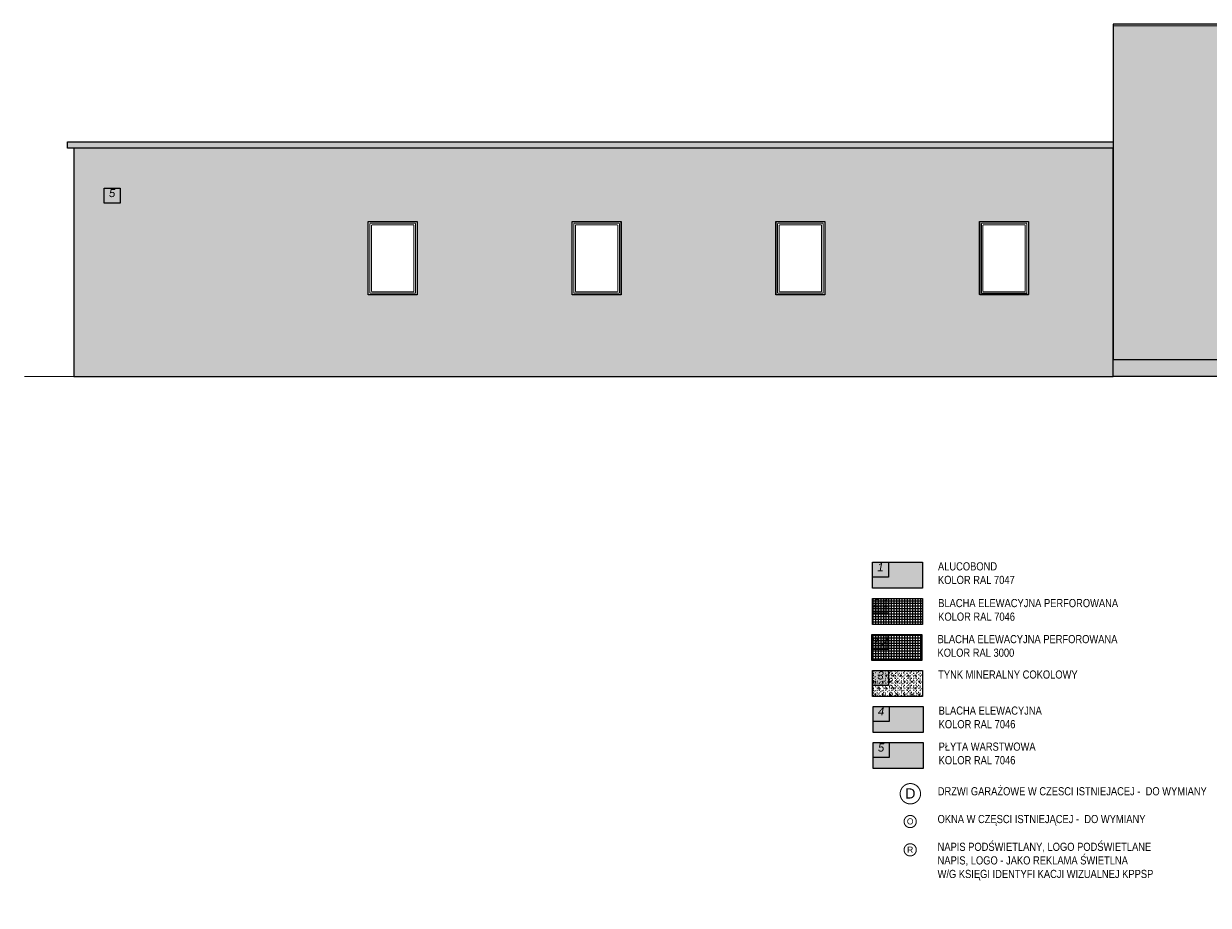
# Model space of a CAD drawing. Extents: x 260 to 500, y -3 to 25.
# Tile 15 of 16: x 446 to 475, y -3 to 19. Entities that reach past the tile are written whole.
import ezdxf
from ezdxf.enums import TextEntityAlignment as Align

# ---------------------------------------------------------------- set-up
doc = ezdxf.new("R2010")
doc.units = 0
doc.header["$MEASUREMENT"] = 0
for name, color, linetype in [('1 - elewacje', 7, 'Continuous'), ('1-ciemny', 7, 'Continuous'), ('1-DACHOWKA', 7, 'Continuous'), ('1-JASNY', 7, 'Continuous'), ('1-ŚCIANA OTWÓR', 7, 'Continuous'), ('1-ŚCIANY', 7, 'Continuous'), ('ArchiCAD', 7, 'Continuous'), ('Meble i wyposażenie', 7, 'Continuous'), ('osie ścian', 7, 'Continuous'), ('WYMIAR', 7, 'Continuous')]:
    doc.layers.add(name, color=color, linetype=linetype)
doc.styles.add('GENERATED_STYLE_1', font='ARIAL.ttf')
doc.styles.add('GENERATED_STYLE_2', font='ARIAL.ttf')
pattern_1 = [(0, (0, 0), (0, 0.31176916), [0.03, -0.15000001]), (0, (0.09, 0.1559), (0, 0.31176916), [0.03, -0.15000001]), (60, (0, 0), (-0.27000001, 0.15588458), [0.03, -0.15000001]), (60, (0.18, 0), (-0.27000001, 0.15588458), [0.03, -0.15000001]), (120, (0.03, 0), (0.27000001, 0.15588458), [0.03, -0.15000001]), (120, (0.21, 0), (0.27000001, 0.15588458), [0.03, -0.15000001]), (0, (0, 0.03), (0, 0.0600000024), [0, -0.060000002, 0, -0.090000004]), (45, (0.03, 0.03), (-0.0424264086, 0.0424264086), [0, -0.045000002, 0, -0.075000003])]
pattern_2 = [(0, (0, 0), (0, 0.065), []), (90, (0, 0), (-0.065, -2e-17), [])]

# ---------------------------------------------------------------- blocks, each defined once
blk = doc.blocks.new('HATCH_1024', base_point=(466.701, 2.21))
at = {"layer": '1-JASNY'}
blk.add_hatch(color=252, dxfattribs=at).paths.add_polyline_path([(466.701, 2.21), (467.927, 2.21), (467.927, 1.57), (466.701, 1.57)], flags=0)
at = {"layer": '1-JASNY', "color": 7, "linetype": 'Continuous'}
blk.add_lwpolyline([(466.701, 2.21), (467.927, 2.21), (467.927, 1.57), (466.701, 1.57)], close=True, dxfattribs=at)
blk = doc.blocks.new('HATCH_1026', base_point=(472.596, 15.92))
at = {"layer": '1-ŚCIANA OTWÓR'}
h = blk.add_hatch(color=252, dxfattribs=at)
h.paths.add_polyline_path([(472.596, 15.92), (447.078, 15.92), (447.078, 10.319), (472.596, 10.319)], flags=0)
h.paths.add_polyline_path([(454.308, 14.119), (455.508, 14.119), (455.508, 12.319), (454.308, 12.319)], flags=0)
h.paths.add_polyline_path([(459.312, 14.119), (460.512, 14.119), (460.512, 12.319), (459.312, 12.319)], flags=0)
h.paths.add_polyline_path([(464.316, 14.119), (465.516, 14.119), (465.516, 12.319), (464.316, 12.319)], flags=0)
h.paths.add_polyline_path([(469.316, 14.119), (470.516, 14.119), (470.516, 12.331), (469.316, 12.331)], flags=0)
at = {"layer": '1-ŚCIANA OTWÓR', "color": 7, "linetype": 'Continuous'}
for points in [[(472.596, 15.92), (447.078, 15.92), (447.078, 10.319), (472.596, 10.319)], [(454.308, 14.119), (455.508, 14.119), (455.508, 12.319), (454.308, 12.319)], [(459.312, 14.119), (460.512, 14.119), (460.512, 12.319), (459.312, 12.319)], [(464.316, 14.119), (465.516, 14.119), (465.516, 12.319), (464.316, 12.319)], [(469.316, 14.119), (470.516, 14.119), (470.516, 12.331), (469.316, 12.331)]]:
    blk.add_lwpolyline(points, close=True, dxfattribs=at)
blk = doc.blocks.new('HATCH_1033', base_point=(472.596, 10.735))
at = {"layer": '1-ciemny'}
h = blk.add_hatch(dxfattribs=at)
h.set_pattern_fill('beton wylewany', color=8, scale=0.03, style=0, pattern_type=0)
h.set_pattern_definition(pattern_1)
h.paths.add_polyline_path([(472.596, 10.735), (494.573, 10.735), (494.573, 10.319), (472.596, 10.319)], flags=0)
at = {"layer": '1-ciemny', "color": 7, "linetype": 'Continuous'}
blk.add_lwpolyline([(472.596, 10.735), (494.573, 10.735), (494.573, 10.319), (472.596, 10.319)], close=True, dxfattribs=at)
blk = doc.blocks.new('HATCH_1041', base_point=(472.596, 15.92))
at = {"layer": '1-ŚCIANA OTWÓR'}
blk.add_hatch(color=252, dxfattribs=at).paths.add_polyline_path([(472.596, 15.92), (446.928, 15.92), (446.928, 16.08), (472.596, 16.08)], flags=0)
at = {"layer": '1-ŚCIANA OTWÓR', "color": 7, "linetype": 'Continuous'}
blk.add_lwpolyline([(472.596, 15.92), (446.928, 15.92), (446.928, 16.08), (472.596, 16.08)], close=True, dxfattribs=at)
blk = doc.blocks.new('HATCH_1046', base_point=(466.689, 3.096))
at = {"layer": '1-ciemny'}
h = blk.add_hatch(dxfattribs=at)
h.set_pattern_fill('beton wylewany', color=8, scale=0.03, style=0, pattern_type=0)
h.set_pattern_definition(pattern_1)
h.paths.add_polyline_path([(466.689, 3.096), (467.915, 3.096), (467.915, 2.456), (466.689, 2.456)], flags=0)
at = {"layer": '1-ciemny', "color": 7, "linetype": 'Continuous'}
blk.add_lwpolyline([(466.689, 3.096), (467.915, 3.096), (467.915, 2.456), (466.689, 2.456)], close=True, dxfattribs=at)
blk = doc.blocks.new('HATCH_1061', base_point=(466.673, 3.982))
at = {"layer": '1-JASNY'}
h = blk.add_hatch(dxfattribs=at)
h.set_pattern_fill('izolacja twarda kopia', color=1, scale=0.065, style=0, pattern_type=0)
h.set_pattern_definition(pattern_2)
h.paths.add_polyline_path([(466.673, 3.982), (467.899, 3.982), (467.899, 3.342), (466.673, 3.342)], flags=0)
at = {"layer": '1-JASNY', "color": 7, "linetype": 'Continuous'}
blk.add_lwpolyline([(466.673, 3.982), (467.899, 3.982), (467.899, 3.342), (466.673, 3.342)], close=True, dxfattribs=at)
blk = doc.blocks.new('HATCH_1077', base_point=(472.596, 18.969))
at = {"layer": '1-ŚCIANA OTWÓR'}
h = blk.add_hatch(color=252, dxfattribs=at)
h.paths.add_polyline_path([(472.596, 18.969), (472.596, 10.735), (494.573, 10.735), (494.573, 18.969)], flags=0)
h.paths.add_polyline_path([(480.741, 17.483), (481.941, 17.483), (481.941, 15.683), (480.741, 15.683)], flags=0)
h.paths.add_polyline_path([(480.741, 14.119), (481.941, 14.119), (481.941, 12.319), (480.741, 12.319)], flags=0)
h.paths.add_polyline_path([(483.695, 14.119), (484.895, 14.119), (484.895, 12.319), (483.695, 12.319)], flags=0)
h.paths.add_polyline_path([(477.934, 14.119), (479.134, 14.119), (479.134, 12.319), (477.934, 12.319)], flags=0)
at = {"layer": '1-ŚCIANA OTWÓR', "color": 7, "linetype": 'Continuous'}
for points in [[(472.596, 18.969), (472.596, 10.735), (494.573, 10.735), (494.573, 18.969)], [(480.741, 17.483), (481.941, 17.483), (481.941, 15.683), (480.741, 15.683)], [(477.934, 14.119), (479.134, 14.119), (479.134, 12.319), (477.934, 12.319)], [(480.741, 14.119), (481.941, 14.119), (481.941, 12.319), (480.741, 12.319)], [(483.695, 14.119), (484.895, 14.119), (484.895, 12.319), (483.695, 12.319)]]:
    blk.add_lwpolyline(points, close=True, dxfattribs=at)
blk = doc.blocks.new('HATCH_1119', base_point=(466.689, 4.867))
at = {"layer": '1-JASNY'}
h = blk.add_hatch(dxfattribs=at)
h.set_pattern_fill('izolacja twarda kopia', color=8, scale=0.065, style=0, pattern_type=0)
h.set_pattern_definition(pattern_2)
h.paths.add_polyline_path([(466.689, 4.867), (467.916, 4.867), (467.916, 4.227), (466.689, 4.227)], flags=0)
at = {"layer": '1-JASNY', "color": 7, "linetype": 'Continuous'}
blk.add_lwpolyline([(466.689, 4.867), (467.916, 4.867), (467.916, 4.227), (466.689, 4.227)], close=True, dxfattribs=at)
blk = doc.blocks.new('HATCH_1127', base_point=(466.685, 5.753))
at = {"layer": '1-DACHOWKA'}
blk.add_hatch(color=254, dxfattribs=at).paths.add_polyline_path([(466.685, 5.753), (467.911, 5.753), (467.911, 5.113), (466.685, 5.113)], flags=0)
at = {"layer": '1-DACHOWKA', "color": 7, "linetype": 'Continuous'}
blk.add_lwpolyline([(466.685, 5.753), (467.911, 5.753), (467.911, 5.113), (466.685, 5.113)], close=True, dxfattribs=at)
blk = doc.blocks.new('HATCH_1302', base_point=(466.701, 1.325))
at = {"layer": '1-JASNY'}
blk.add_hatch(color=252, dxfattribs=at).paths.add_polyline_path([(466.701, 1.325), (467.927, 1.325), (467.927, 0.685), (466.701, 0.685)], flags=0)
at = {"layer": '1-JASNY', "color": 7, "linetype": 'Continuous'}
blk.add_lwpolyline([(466.701, 1.325), (467.927, 1.325), (467.927, 0.685), (466.701, 0.685)], close=True, dxfattribs=at)
blk = doc.blocks.new('HATCH_1044', base_point=(467.079, 2.729))
at = {"layer": '1-JASNY'}
blk.add_hatch(color=255, dxfattribs=at).paths.add_polyline_path([(467.079, 2.729), (466.689, 2.729), (466.689, 3.096), (467.079, 3.096)], flags=0)
at = {"layer": '1-JASNY', "color": 7, "linetype": 'Continuous'}
blk.add_lwpolyline([(467.079, 2.729), (466.689, 2.729), (466.689, 3.096), (467.079, 3.096)], close=True, dxfattribs=at)
blk = doc.blocks.new('HATCH_1060', base_point=(467.063, 3.614))
at = {"layer": '1-JASNY'}
blk.add_hatch(color=255, dxfattribs=at).paths.add_polyline_path([(467.063, 3.614), (466.673, 3.614), (466.673, 3.982), (467.063, 3.982)], flags=0)
at = {"layer": '1-JASNY', "color": 7, "linetype": 'Continuous'}
blk.add_lwpolyline([(467.063, 3.614), (466.673, 3.614), (466.673, 3.982), (467.063, 3.982)], close=True, dxfattribs=at)
blk = doc.blocks.new('HATCH_1124', base_point=(467.08, 4.5))
at = {"layer": '1-JASNY'}
blk.add_hatch(color=255, dxfattribs=at).paths.add_polyline_path([(467.08, 4.5), (466.689, 4.5), (466.689, 4.867), (467.08, 4.867)], flags=0)
at = {"layer": '1-JASNY', "color": 7, "linetype": 'Continuous'}
blk.add_lwpolyline([(467.08, 4.5), (466.689, 4.5), (466.689, 4.867), (467.08, 4.867)], close=True, dxfattribs=at)
blk = doc.blocks.new('HATCH_1125', base_point=(467.075, 5.385))
at = {"layer": '1-JASNY'}
blk.add_hatch(color=255, dxfattribs=at).paths.add_polyline_path([(467.075, 5.385), (466.685, 5.385), (466.685, 5.753), (467.075, 5.753)], flags=0)
at = {"layer": '1-JASNY', "color": 7, "linetype": 'Continuous'}
blk.add_lwpolyline([(467.075, 5.385), (466.685, 5.385), (466.685, 5.753), (467.075, 5.753)], close=True, dxfattribs=at)
blk = doc.blocks.new('HATCH_1128', base_point=(467.091, 0.957))
at = {"layer": '1-JASNY'}
blk.add_hatch(color=255, dxfattribs=at).paths.add_polyline_path([(467.091, 0.957), (466.701, 0.957), (466.701, 1.325), (467.091, 1.325)], flags=0)
at = {"layer": '1-JASNY', "color": 7, "linetype": 'Continuous'}
blk.add_lwpolyline([(467.091, 0.957), (466.701, 0.957), (466.701, 1.325), (467.091, 1.325)], close=True, dxfattribs=at)
blk = doc.blocks.new('HATCH_1306', base_point=(467.091, 1.843))
at = {"layer": '1-JASNY'}
blk.add_hatch(color=255, dxfattribs=at).paths.add_polyline_path([(467.091, 1.843), (466.701, 1.843), (466.701, 2.21), (467.091, 2.21)], flags=0)
at = {"layer": '1-JASNY', "color": 7, "linetype": 'Continuous'}
blk.add_lwpolyline([(467.091, 1.843), (466.701, 1.843), (466.701, 2.21), (467.091, 2.21)], close=True, dxfattribs=at)
blk = doc.blocks.new('8_2E7_65_229')
at = {"layer": 'Meble i wyposażenie', "color": 0, "linetype": 'ByBlock', "const_width": 0.025}
blk.add_lwpolyline([(-0.15, 0, 1), (0.15, 0, 1)], format="xyb", close=True, dxfattribs=at)
at = {"layer": 'Meble i wyposażenie', "color": 0, "style": 'GENERATED_STYLE_2'}
blk.add_attdef('txt', text='', height=0.15, dxfattribs=at).set_placement((0, 0.004), align=Align.MIDDLE_CENTER)
blk = doc.blocks.new('8_2E7_65_228')
at = {"layer": 'Meble i wyposażenie', "color": 0, "linetype": 'ByBlock', "const_width": 0.025}
blk.add_lwpolyline([(-0.15, 0, 1), (0.15, 0, 1)], format="xyb", close=True, dxfattribs=at)
at = {"layer": 'Meble i wyposażenie', "color": 0, "style": 'GENERATED_STYLE_2'}
blk.add_attdef('txt', text='', height=0.15, dxfattribs=at).set_placement((0, 0.004), align=Align.MIDDLE_CENTER)
blk = doc.blocks.new('8_2E7_65_211')
at = {"layer": 'Meble i wyposażenie', "color": 0, "linetype": 'ByBlock', "const_width": 0.025}
blk.add_lwpolyline([(-0.25, 0, 1), (0.25, 0, 1)], format="xyb", close=True, dxfattribs=at)
at = {"layer": 'Meble i wyposażenie', "color": 0, "style": 'GENERATED_STYLE_2'}
blk.add_attdef('txt', text='', height=0.25, dxfattribs=at).set_placement((0, 0.007), align=Align.MIDDLE_CENTER)

msp = doc.modelspace()

# ---------------------------------------------------------------- linework, layer by layer
at = {"layer": '1 - elewacje', "color": 7, "linetype": 'Continuous', "const_width": 0.025}
msp.add_lwpolyline([(445.862, 10.319), (496.028, 10.319)], dxfattribs=at)
at = {"layer": '1-ŚCIANY', "color": 7, "linetype": 'Continuous', "const_width": 0.025}
for points in [[(472.596, 18.969), (472.596, 10.319)], [(494.573, 18.969), (472.596, 18.969)], [(494.573, 18.93), (472.596, 18.93)], [(446.928, 15.92), (446.928, 16.08)], [(446.928, 16.08), (472.596, 16.08)], [(446.928, 15.92), (472.596, 15.92)], [(447.078, 10.319), (447.078, 15.92)], [(455.506, 14.119), (454.306, 14.119)], [(454.306, 14.119), (454.306, 12.319)], [(454.308, 14.119), (454.306, 14.119)], [(455.508, 14.119), (454.308, 14.119)], [(454.308, 14.119), (454.308, 12.319)], [(455.508, 14.119), (454.308, 14.119)], [(454.308, 14.119), (454.308, 12.319)], [(454.308, 14.119), (454.309, 14.119)], [(455.509, 14.119), (454.309, 14.119)], [(454.309, 14.119), (454.309, 12.319)], [(454.348, 12.359), (454.348, 14.079)], [(454.348, 14.079), (455.468, 14.079)], [(454.348, 14.079), (454.349, 14.079)], [(455.468, 14.079), (454.348, 14.079)], [(454.348, 14.079), (454.348, 12.359)], [(454.348, 14.079), (454.349, 14.079)], [(454.349, 12.359), (454.349, 14.079)], [(454.349, 14.079), (455.469, 14.079)], [(455.469, 14.079), (454.349, 14.079)], [(454.349, 14.079), (454.349, 12.359)], [(454.388, 12.399), (454.388, 14.039)], [(454.388, 14.039), (455.428, 14.039)], [(454.388, 14.039), (454.389, 14.039)], [(454.389, 12.399), (454.389, 14.039)], [(454.389, 14.039), (455.429, 14.039)], [(455.428, 14.039), (454.388, 14.039)], [(454.388, 14.039), (454.388, 12.399)], [(455.428, 14.039), (454.388, 14.039)], [(454.388, 14.039), (454.388, 12.399)], [(454.388, 14.039), (454.388, 14.039)], [(455.428, 14.039), (454.388, 14.039)], [(454.388, 14.039), (454.388, 12.399)], [(455.428, 14.039), (455.428, 12.399)], [(455.428, 14.039), (455.429, 14.039)], [(455.429, 14.039), (455.429, 12.399)], [(455.428, 12.399), (455.428, 14.039)], [(455.428, 12.399), (455.428, 14.039)], [(455.428, 14.039), (455.428, 14.039)], [(455.428, 12.399), (455.428, 14.039)], [(455.468, 14.079), (455.468, 12.359)], [(455.468, 14.079), (455.469, 14.079)], [(455.468, 12.359), (455.468, 14.079)], [(455.468, 14.079), (455.469, 14.079)], [(455.469, 14.079), (455.469, 12.359)], [(455.469, 12.359), (455.469, 14.079)], [(455.506, 12.319), (455.506, 14.119)], [(455.508, 14.119), (455.506, 14.119)], [(455.508, 12.319), (455.508, 14.119)], [(455.508, 12.319), (455.508, 14.119)], [(455.508, 14.119), (455.509, 14.119)], [(455.509, 12.319), (455.509, 14.119)], [(460.51, 14.119), (459.31, 14.119)], [(459.31, 14.119), (459.31, 12.319)], [(459.312, 14.119), (459.31, 14.119)], [(460.512, 14.119), (459.312, 14.119)], [(459.312, 14.119), (459.312, 12.319)], [(459.312, 14.119), (459.313, 14.119)], [(460.512, 14.119), (459.312, 14.119)], [(459.312, 14.119), (459.312, 12.319)], [(460.513, 14.119), (459.313, 14.119)], [(459.313, 14.119), (459.313, 12.319)], [(459.352, 12.359), (459.352, 14.079)], [(459.352, 14.079), (460.472, 14.079)], [(459.352, 14.079), (459.353, 14.079)], [(460.472, 14.079), (459.352, 14.079)], [(459.352, 14.079), (459.352, 12.359)], [(459.352, 14.079), (459.353, 14.079)], [(459.353, 12.359), (459.353, 14.079)], [(459.353, 14.079), (460.473, 14.079)], [(460.473, 14.079), (459.353, 14.079)], [(459.353, 14.079), (459.353, 12.359)], [(459.392, 12.399), (459.392, 14.039)], [(459.392, 14.039), (460.432, 14.039)], [(459.392, 14.039), (459.393, 14.039)], [(459.393, 12.399), (459.393, 14.039)], [(459.393, 14.039), (460.433, 14.039)], [(460.432, 14.039), (459.392, 14.039)], [(459.392, 14.039), (459.392, 12.399)], [(460.432, 14.039), (459.392, 14.039)], [(459.392, 14.039), (459.392, 12.399)], [(459.392, 14.039), (459.392, 14.039)], [(460.432, 14.039), (459.392, 14.039)], [(459.392, 14.039), (459.392, 12.399)], [(460.432, 14.039), (460.432, 12.399)], [(460.432, 14.039), (460.433, 14.039)], [(460.433, 14.039), (460.433, 12.399)], [(460.432, 12.399), (460.432, 14.039)], [(460.432, 12.399), (460.432, 14.039)], [(460.432, 14.039), (460.432, 14.039)], [(460.432, 12.399), (460.432, 14.039)], [(460.472, 14.079), (460.472, 12.359)], [(460.472, 14.079), (460.473, 14.079)], [(460.472, 12.359), (460.472, 14.079)], [(460.472, 14.079), (460.473, 14.079)], [(460.473, 14.079), (460.473, 12.359)], [(460.473, 12.359), (460.473, 14.079)], [(460.51, 12.319), (460.51, 14.119)], [(460.512, 14.119), (460.51, 14.119)], [(460.512, 12.319), (460.512, 14.119)], [(460.512, 12.319), (460.512, 14.119)], [(460.512, 14.119), (460.513, 14.119)], [(460.513, 12.319), (460.513, 14.119)], [(465.514, 14.119), (464.314, 14.119)], [(464.314, 14.119), (464.314, 12.319)], [(464.316, 14.119), (464.314, 14.119)], [(465.516, 14.119), (464.316, 14.119)], [(464.316, 14.119), (464.316, 12.319)], [(465.516, 14.119), (464.316, 14.119)], [(464.316, 14.119), (464.316, 12.319)], [(464.316, 14.119), (464.317, 14.119)], [(465.517, 14.119), (464.317, 14.119)], [(464.317, 14.119), (464.317, 12.319)], [(464.356, 12.359), (464.356, 14.079)], [(464.356, 14.079), (465.476, 14.079)], [(464.356, 14.079), (464.357, 14.079)], [(465.476, 14.079), (464.356, 14.079)], [(464.356, 14.079), (464.356, 12.359)], [(464.356, 14.079), (464.357, 14.079)], [(464.357, 12.359), (464.357, 14.079)], [(464.357, 14.079), (465.477, 14.079)], [(465.477, 14.079), (464.357, 14.079)], [(464.357, 14.079), (464.357, 12.359)], [(464.396, 12.399), (464.396, 14.039)], [(464.396, 14.039), (465.436, 14.039)], [(464.396, 14.039), (464.397, 14.039)], [(464.397, 12.399), (464.397, 14.039)], [(464.397, 14.039), (465.437, 14.039)], [(465.436, 14.039), (464.396, 14.039)], [(464.396, 14.039), (464.396, 12.399)], [(465.436, 14.039), (464.396, 14.039)], [(464.396, 14.039), (464.396, 12.399)], [(464.396, 14.039), (464.396, 14.039)], [(465.436, 14.039), (464.396, 14.039)], [(464.396, 14.039), (464.396, 12.399)], [(465.436, 14.039), (465.436, 12.399)], [(465.436, 14.039), (465.437, 14.039)], [(465.437, 14.039), (465.437, 12.399)], [(465.436, 12.399), (465.436, 14.039)], [(465.436, 12.399), (465.436, 14.039)], [(465.436, 14.039), (465.436, 14.039)], [(465.436, 12.399), (465.436, 14.039)], [(465.476, 14.079), (465.476, 12.359)], [(465.476, 14.079), (465.477, 14.079)], [(465.476, 12.359), (465.476, 14.079)], [(465.476, 14.079), (465.477, 14.079)], [(465.477, 14.079), (465.477, 12.359)], [(465.477, 12.359), (465.477, 14.079)], [(465.514, 12.319), (465.514, 14.119)], [(465.516, 14.119), (465.514, 14.119)], [(465.516, 12.319), (465.516, 14.119)], [(465.516, 12.319), (465.516, 14.119)], [(465.516, 14.119), (465.517, 14.119)], [(465.517, 12.319), (465.517, 14.119)], [(470.514, 14.119), (469.314, 14.119)], [(469.314, 14.119), (469.314, 12.319)], [(469.316, 14.119), (469.314, 14.119)], [(470.516, 14.119), (469.316, 14.119)], [(469.316, 14.119), (469.316, 12.319)], [(470.516, 14.119), (469.316, 14.119)], [(469.316, 14.119), (469.316, 12.319)], [(469.316, 14.119), (469.317, 14.119)], [(470.517, 14.119), (469.317, 14.119)], [(469.317, 14.119), (469.317, 12.319)], [(469.356, 12.359), (469.356, 14.079)], [(469.356, 14.079), (470.476, 14.079)], [(469.356, 14.079), (469.357, 14.079)], [(470.476, 14.079), (469.356, 14.079)], [(469.356, 14.079), (469.356, 12.359)], [(469.356, 14.079), (469.357, 14.079)], [(469.357, 12.359), (469.357, 14.079)], [(469.357, 14.079), (470.477, 14.079)], [(470.477, 14.079), (469.357, 14.079)], [(469.357, 14.079), (469.357, 12.359)], [(469.396, 12.399), (469.396, 14.039)], [(469.396, 14.039), (470.436, 14.039)], [(469.396, 14.039), (469.397, 14.039)], [(469.397, 12.399), (469.397, 14.039)], [(469.397, 14.039), (470.437, 14.039)], [(470.436, 14.039), (469.396, 14.039)], [(469.396, 14.039), (469.396, 12.399)], [(470.436, 14.039), (469.396, 14.039)], [(469.396, 14.039), (469.396, 12.399)], [(469.396, 14.039), (469.396, 14.039)], [(470.436, 14.039), (469.396, 14.039)], [(469.396, 14.039), (469.396, 12.399)], [(470.436, 14.039), (470.436, 12.399)], [(470.436, 14.039), (470.437, 14.039)], [(470.437, 14.039), (470.437, 12.399)], [(470.436, 12.399), (470.436, 14.039)], [(470.436, 12.399), (470.436, 14.039)], [(470.436, 14.039), (470.436, 14.039)], [(470.436, 12.399), (470.436, 14.039)], [(470.476, 14.079), (470.476, 12.359)], [(470.476, 14.079), (470.477, 14.079)], [(470.476, 12.359), (470.476, 14.079)], [(470.476, 14.079), (470.477, 14.079)], [(470.477, 14.079), (470.477, 12.359)], [(470.477, 12.359), (470.477, 14.079)], [(470.514, 12.319), (470.514, 14.119)], [(470.516, 14.119), (470.514, 14.119)], [(470.516, 12.319), (470.516, 14.119)], [(470.516, 12.319), (470.516, 14.119)], [(470.516, 14.119), (470.517, 14.119)], [(470.517, 12.319), (470.517, 14.119)], [(454.306, 12.319), (455.506, 12.319)], [(454.308, 12.319), (454.306, 12.319)], [(454.308, 12.319), (455.508, 12.319)], [(454.308, 12.319), (455.508, 12.319)], [(454.308, 12.319), (454.309, 12.319)], [(454.309, 12.319), (455.509, 12.319)], [(455.468, 12.359), (454.348, 12.359)], [(454.348, 12.359), (454.349, 12.359)], [(454.348, 12.359), (455.468, 12.359)], [(454.348, 12.359), (454.349, 12.359)], [(455.469, 12.359), (454.349, 12.359)], [(454.349, 12.359), (455.469, 12.359)], [(455.428, 12.399), (454.388, 12.399)], [(454.388, 12.399), (454.389, 12.399)], [(455.429, 12.399), (454.389, 12.399)], [(454.388, 12.399), (455.428, 12.399)], [(454.388, 12.399), (455.428, 12.399)], [(454.388, 12.399), (454.388, 12.399)], [(454.388, 12.399), (455.428, 12.399)], [(455.428, 12.399), (455.429, 12.399)], [(455.428, 12.399), (455.428, 12.399)], [(455.468, 12.359), (455.469, 12.359)], [(455.468, 12.359), (455.469, 12.359)], [(455.508, 12.319), (455.506, 12.319)], [(455.508, 12.319), (455.509, 12.319)], [(459.31, 12.319), (460.51, 12.319)], [(459.312, 12.319), (459.31, 12.319)], [(459.312, 12.319), (460.512, 12.319)], [(459.312, 12.319), (459.313, 12.319)], [(459.312, 12.319), (460.512, 12.319)], [(459.313, 12.319), (460.513, 12.319)], [(460.472, 12.359), (459.352, 12.359)], [(459.352, 12.359), (459.353, 12.359)], [(459.352, 12.359), (460.472, 12.359)], [(459.352, 12.359), (459.353, 12.359)], [(460.473, 12.359), (459.353, 12.359)], [(459.353, 12.359), (460.473, 12.359)], [(460.432, 12.399), (459.392, 12.399)], [(459.392, 12.399), (459.393, 12.399)], [(460.433, 12.399), (459.393, 12.399)], [(459.392, 12.399), (460.432, 12.399)], [(459.392, 12.399), (460.432, 12.399)], [(459.392, 12.399), (459.392, 12.399)], [(459.392, 12.399), (460.432, 12.399)], [(460.432, 12.399), (460.433, 12.399)], [(460.432, 12.399), (460.432, 12.399)], [(460.472, 12.359), (460.473, 12.359)], [(460.472, 12.359), (460.473, 12.359)], [(460.512, 12.319), (460.51, 12.319)], [(460.512, 12.319), (460.513, 12.319)], [(464.314, 12.319), (465.514, 12.319)], [(464.316, 12.319), (464.314, 12.319)], [(464.316, 12.319), (465.516, 12.319)], [(464.316, 12.319), (465.516, 12.319)], [(464.316, 12.319), (464.317, 12.319)], [(464.317, 12.319), (465.517, 12.319)], [(465.476, 12.359), (464.356, 12.359)], [(464.356, 12.359), (464.357, 12.359)], [(464.356, 12.359), (465.476, 12.359)], [(464.356, 12.359), (464.357, 12.359)], [(465.477, 12.359), (464.357, 12.359)], [(464.357, 12.359), (465.477, 12.359)], [(465.436, 12.399), (464.396, 12.399)], [(464.396, 12.399), (464.397, 12.399)], [(465.437, 12.399), (464.397, 12.399)], [(464.396, 12.399), (465.436, 12.399)], [(464.396, 12.399), (465.436, 12.399)], [(464.396, 12.399), (464.396, 12.399)], [(464.396, 12.399), (465.436, 12.399)], [(465.436, 12.399), (465.437, 12.399)], [(465.436, 12.399), (465.436, 12.399)], [(465.476, 12.359), (465.477, 12.359)], [(465.476, 12.359), (465.477, 12.359)], [(465.516, 12.319), (465.514, 12.319)], [(465.516, 12.319), (465.517, 12.319)], [(469.314, 12.319), (470.514, 12.319)], [(469.316, 12.319), (469.314, 12.319)], [(469.316, 12.319), (470.516, 12.319)], [(469.316, 12.319), (470.516, 12.319)], [(469.316, 12.319), (469.317, 12.319)], [(469.317, 12.319), (470.517, 12.319)], [(470.476, 12.359), (469.356, 12.359)], [(469.356, 12.359), (469.357, 12.359)], [(469.356, 12.359), (470.476, 12.359)], [(469.356, 12.359), (469.357, 12.359)], [(470.477, 12.359), (469.357, 12.359)], [(469.357, 12.359), (470.477, 12.359)], [(470.436, 12.399), (469.396, 12.399)], [(469.396, 12.399), (469.397, 12.399)], [(470.437, 12.399), (469.397, 12.399)], [(469.396, 12.399), (470.436, 12.399)], [(469.396, 12.399), (470.436, 12.399)], [(469.396, 12.399), (469.396, 12.399)], [(469.396, 12.399), (470.436, 12.399)], [(470.436, 12.399), (470.437, 12.399)], [(470.436, 12.399), (470.436, 12.399)], [(470.476, 12.359), (470.477, 12.359)], [(470.476, 12.359), (470.477, 12.359)], [(470.516, 12.319), (470.514, 12.319)], [(470.516, 12.319), (470.517, 12.319)], [(472.793, 10.319), (447.078, 10.319)], [(472.796, 10.319), (472.793, 10.319)], [(472.796, 10.319), (494.573, 10.319)]]:
    msp.add_lwpolyline(points, dxfattribs=at)
at = {"layer": 'ArchiCAD', "color": 7, "linetype": 'Continuous'}
for p, q in [((447.824, 14.942), (448.214, 14.942)), ((447.824, 14.575), (447.824, 14.942)), ((448.214, 14.942), (448.214, 14.575)), ((448.214, 14.575), (447.824, 14.575)), ((466.685, 5.753), (467.075, 5.753)), ((466.685, 5.385), (466.685, 5.753)), ((467.075, 5.753), (467.075, 5.385)), ((467.075, 5.385), (466.685, 5.385)), ((466.689, 4.867), (467.08, 4.867)), ((466.689, 4.5), (466.689, 4.867)), ((467.08, 4.867), (467.08, 4.5)), ((467.08, 4.5), (466.689, 4.5)), ((466.673, 3.982), (467.063, 3.982)), ((466.673, 3.614), (466.673, 3.982)), ((467.063, 3.982), (467.063, 3.614)), ((467.063, 3.614), (466.673, 3.614)), ((466.689, 3.096), (467.079, 3.096)), ((466.689, 2.729), (466.689, 3.096)), ((467.079, 3.096), (467.079, 2.729)), ((467.079, 2.729), (466.689, 2.729)), ((466.701, 2.21), (467.091, 2.21)), ((466.701, 1.843), (466.701, 2.21)), ((467.091, 2.21), (467.091, 1.843)), ((467.091, 1.843), (466.701, 1.843)), ((466.701, 1.325), (467.091, 1.325)), ((466.701, 0.957), (466.701, 1.325)), ((467.091, 1.325), (467.091, 0.957)), ((467.091, 0.957), (466.701, 0.957))]:
    msp.add_line(p, q, dxfattribs=at)
at = {"layer": 'osie ścian', "color": 7, "linetype": 'Continuous'}
for p, q in [((466.689, 4.867), (467.916, 4.867)), ((466.689, 4.227), (466.689, 4.867)), ((467.916, 4.867), (467.916, 4.227)), ((466.673, 3.342), (466.673, 3.982)), ((466.673, 3.982), (467.899, 3.982)), ((467.899, 3.982), (467.899, 3.342))]:
    msp.add_line(p, q, dxfattribs=at)

# ---------------------------------------------------------------- block references
at = {"layer": '1-ciemny', "color": 8, "linetype": 'Continuous'}
for name, p in [('HATCH_1033', (472.596, 10.735)), ('HATCH_1046', (466.689, 3.096))]:
    msp.add_blockref(name, p, dxfattribs=at)
at = {"layer": '1-DACHOWKA', "color": 254, "linetype": 'Continuous'}
msp.add_blockref('HATCH_1127', (466.685, 5.753), dxfattribs=at)
at = {"layer": '1-JASNY', "color": 255, "linetype": 'Continuous'}
for name, p in [('HATCH_1125', (467.075, 5.385)), ('HATCH_1124', (467.08, 4.5)), ('HATCH_1060', (467.063, 3.614)), ('HATCH_1044', (467.079, 2.729)), ('HATCH_1306', (467.091, 1.843)), ('HATCH_1128', (467.091, 0.957))]:
    msp.add_blockref(name, p, dxfattribs=at)
at = {"layer": '1-JASNY', "color": 8, "linetype": 'Continuous'}
msp.add_blockref('HATCH_1119', (466.689, 4.867), dxfattribs=at)
at = {"layer": '1-JASNY', "color": 1, "linetype": 'Continuous'}
msp.add_blockref('HATCH_1061', (466.673, 3.982), dxfattribs=at)
at = {"layer": '1-JASNY', "color": 252, "linetype": 'Continuous'}
for name, p in [('HATCH_1024', (466.701, 2.21)), ('HATCH_1302', (466.701, 1.325))]:
    msp.add_blockref(name, p, dxfattribs=at)
at = {"layer": '1-ŚCIANA OTWÓR', "color": 252, "linetype": 'Continuous'}
for name, p in [('HATCH_1077', (472.596, 18.969)), ('HATCH_1041', (472.596, 15.92)), ('HATCH_1026', (472.596, 15.92))]:
    msp.add_blockref(name, p, dxfattribs=at)
at = {"layer": 'Meble i wyposażenie', "color": 7, "linetype": 'Continuous'}
for name, p, values in [('8_2E7_65_211', (467.615, 0.068), {'txt': 'D'}), ('8_2E7_65_228', (467.611, -0.615), {'txt': 'O'}), ('8_2E7_65_229', (467.611, -1.31), {'txt': 'R'})]:
    msp.add_blockref(name, p, dxfattribs=at).add_auto_attribs(values)

# ---------------------------------------------------------------- texts
at = {"layer": 'WYMIAR', "color": 7, "char_height": 0.2}
for s, insert, width, attachment_point, style in [('{\\fArial Europa Środkowa|b0|i1|c0|p34;5}', (447.942, 14.922), 0.162, 1, 'GENERATED_STYLE_2'), ('{\\fArial Europa Środkowa|b0|i1|c0|p34;1}', (466.803, 5.732), 0.162, 1, 'GENERATED_STYLE_2'), ('{\\fArial Narrow Europa Środkowa|b0|i0|c0|p34;ALUCOBOND\\PKOLOR RAL 7047}', (468.293, 5.753), 2.00118, 1, 'GENERATED_STYLE_1'), ('{\\fArial Europa Środkowa|b0|i1|c0|p34;2.1}', (466.697, 4.848), 0.402, 1, 'GENERATED_STYLE_2'), ('{\\fArial Narrow Europa Środkowa|b0|i0|c0|p34;BLACHA ELEWACYJNA PERFOROWANA\\PKOLOR RAL 7046}', (468.298, 4.851), 4.65706, 1, 'GENERATED_STYLE_1'), ('{\\fArial Europa Środkowa|b0|i1|c0|p34;2.2}', (466.667, 3.798), 0.402, 4, 'GENERATED_STYLE_2'), ('{\\fArial Narrow Europa Środkowa|b0|i0|c0|p34;BLACHA ELEWACYJNA PERFOROWANA\\PKOLOR RAL 3000}', (468.281, 3.966), 4.65706, 1, 'GENERATED_STYLE_1'), ('{\\fArial Europa Środkowa|b0|i1|c0|p34;3}', (466.807, 3.075), 0.162, 1, 'GENERATED_STYLE_2'), ('{\\fArial Narrow Europa Środkowa|b0|i0|c0|p34;TYNK MINERALNY COKOLOWY}', (468.297, 3.096), 3.61941, 1, 'GENERATED_STYLE_1'), ('{\\fArial Europa Środkowa|b0|i1|c0|p34;4}', (466.819, 2.19), 0.162, 1, 'GENERATED_STYLE_2'), ('{\\fArial Narrow Europa Środkowa|b0|i0|c0|p34;BLACHA ELEWACYJNA\\PKOLOR RAL 7046}', (468.309, 2.21), 2.66824, 1, 'GENERATED_STYLE_1'), ('{\\fArial Europa Środkowa|b0|i1|c0|p34;5}', (466.819, 1.304), 0.162, 1, 'GENERATED_STYLE_2'), ('{\\fArial Narrow Europa Środkowa|b0|i0|c0|p34;PŁYTA WARSTWOWA\\PKOLOR RAL 7046}', (468.309, 1.325), 2.51382, 1, 'GENERATED_STYLE_1'), ('{\\fArial Narrow Europa Środkowa|b0|i0|c0|p34;DRZWI GARAŻOWE W CZESCI ISTNIEJACEJ -  DO WYMIANY}', (468.287, 0.229), 6.97941, 1, 'GENERATED_STYLE_1'), ('{\\fArial Narrow Europa Środkowa|b0|i0|c0|p34;OKNA W CZĘSCI ISTNIEJĄCEJ -  DO WYMIANY}', (468.283, -0.453), 5.39206, 1, 'GENERATED_STYLE_1'), ('{\\fArial Narrow Europa Środkowa|b0|i0|c0|p34;NAPIS PODŚWIETLANY, LOGO PODŚWIETLANE\\PNAPIS, LOGO - JAKO REKLAMA ŚWIETLNA\\PW/G KSIĘGI IDENTYFI KACJI WIZUALNEJ KPPSP}', (468.283, -1.135), 5.59588, 1, 'GENERATED_STYLE_1')]:
    msp.add_mtext(s, dxfattribs=dict(at, insert=insert, width=width, attachment_point=attachment_point, style=style))

doc.saveas('drawing.dxf')
